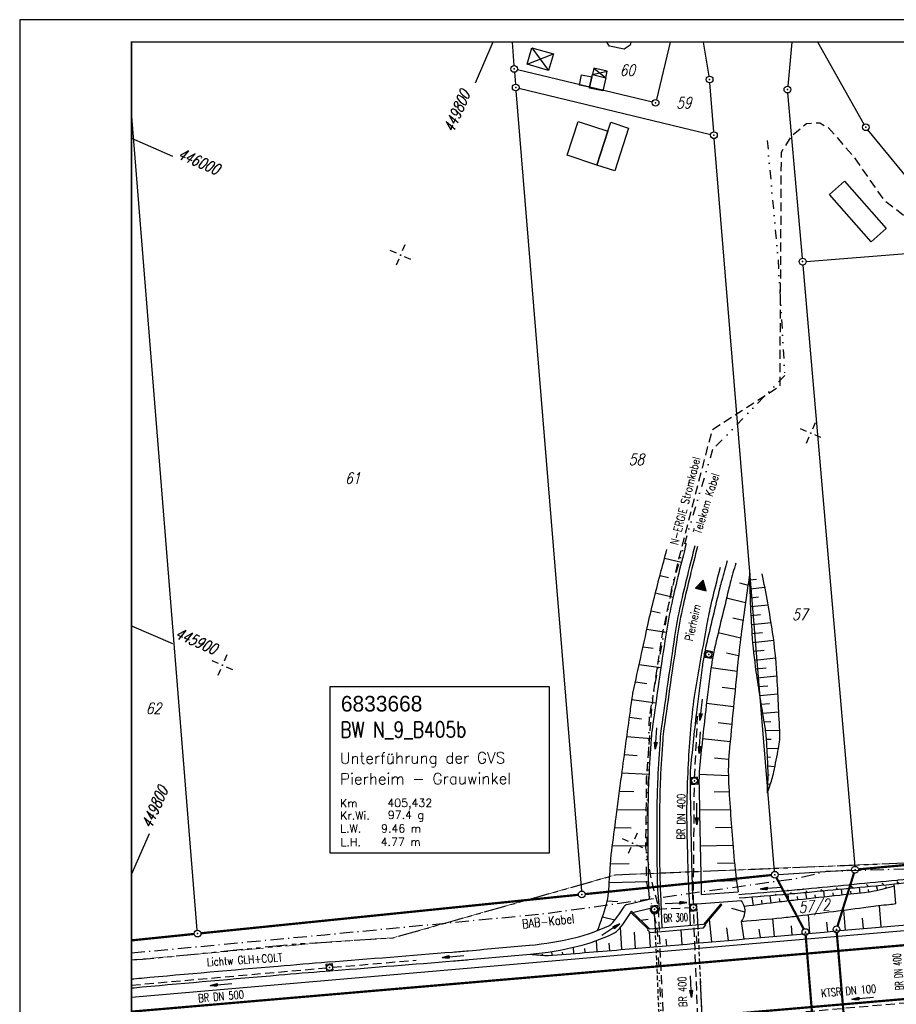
# Model space of a CAD drawing. Extents: x 0 to 1135, y 0 to 420.
# Tile 11 of 84: x 0 to 196, y 200 to 420. Entities that reach past the tile are written whole.
import ezdxf
from ezdxf.enums import TextEntityAlignment as Align

# ---------------------------------------------------------------- set-up
doc = ezdxf.new("R2010")
doc.units = 0
doc.header["$LTSCALE"] = 2
doc.header["$MEASUREMENT"] = 0
for name, pattern in [('AUSGEZOGEN', [0]), ('BAB-FM2', [2.6, 1.5, -0.5, 0.1, -0.5]), ('GESTRICH-X2', [1.5, 1, -0.5]), ('GESTRICHELT', [0.75, 0.5, -0.25]), ('GETRENNTX3', [3.25, 1, -0.75, 0, -0.75, 0, -0.75]), ('PHANTOMX2', [5, 2.5, -0.5, 0.5, -0.5, 0.5, -0.5])]:
    doc.linetypes.add(name, pattern=pattern)
doc.layers.get('0').update_dxf_attribs({"color": 8, "linetype": 'AUSGEZOGEN'})
for name, color, linetype in [('BAB_FM', 8, 'BAB-FM2'), ('BAUWOTOP', 250, 'AUSGEZOGEN'), ('BAUWUTOP', 250, 'GESTRICHELT'), ('BOESCHG', 8, 'AUSGEZOGEN'), ('BW-SCHRIFT', 8, 'AUSGEZOGEN'), ('DURCHL', 200, 'GESTRICH-X2'), ('FBRTOP', 8, 'AUSGEZOGEN'), ('FLSTNR', 8, 'AUSGEZOGEN'), ('GEBAEUDE', 8, 'AUSGEZOGEN'), ('GRENZL', 8, 'AUSGEZOGEN'), ('GRENZL-BAB', 7, 'AUSGEZOGEN'), ('GRENZP', 8, 'AUSGEZOGEN'), ('GRENZP-BAB', 7, 'AUSGEZOGEN'), ('KANAL', 200, 'GESTRICH-X2'), ('Lichtwellenleiter COLT', 8, 'PHANTOMX2'), ('Lichtwellenleiter GLH', 8, 'PHANTOMX2'), ('MULDE', 8, 'AUSGEZOGEN'), ('NETZ', 250, 'AUSGEZOGEN'), ('PFEIL', 200, 'CONTINUOUS'), ('PFEILTOP', 8, 'AUSGEZOGEN'), ('RAHMEN', 250, 'AUSGEZOGEN'), ('Rinne', 200, 'CONTINUOUS'), ('SCHRIFT', 8, 'AUSGEZOGEN'), ('SCHSYMBOL', 200, 'AUSGEZOGEN'), ('STRASSE', 8, 'AUSGEZOGEN'), ('STROMLTG', 8, 'AUSGEZOGEN'), ('Telekom', 8, 'GETRENNTX3'), ('TEXTO', 200, 'CONTINUOUS')]:
    doc.layers.add(name, color=color, linetype=linetype)
doc.styles.add('ROMANS', font='romans.shx', dxfattribs={"width": 0.8})
doc.styles.add('UNIR-O', font='unir_o.shx')

# ---------------------------------------------------------------- blocks, each defined once
blk = doc.blocks.new('IKR')
at = {"color": 0}
for p, q in [((0, 1), (0, 2.5)), ((-2.5, 0), (-1, 0)), ((1, 0), (2.5, 0)), ((0, -2.5), (0, -1))]:
    blk.add_line(p, q, dxfattribs=at)
blk.add_circle((0, 0), 0.05, dxfattribs=at)
blk.add_point((0, 0), dxfattribs=at)
blk = doc.blocks.new('*U40', base_point=(445965.18, 449698.08))
at = {"layer": 'BOESCHG'}
for p, q in [((445965.18, 449698.08), (445964.44, 449699.38)), ((445960.94, 449693.41), (445959, 449696.8)), ((445961.71, 449696.1), (445960.8, 449697.68)), ((445964.26, 449695.66), (445962.62, 449698.54)), ((445957.58, 449691.23), (445955.42, 449695.02)), ((445958.23, 449694.12), (445957.2, 449695.92)), ((445951.28, 449690.16), (445950.11, 449692.21)), ((445954.17, 449689.11), (445951.87, 449693.18)), ((445954.76, 449692.14), (445953.63, 449694.11)), ((445947.8, 449688.19), (445946.67, 449690.19)), ((445950.7, 449687.13), (445948.38, 449691.22)), ((445944.3, 449686.24), (445943.29, 449688.08)), ((445947.14, 449685.27), (445944.98, 449689.14)), ((445940.79, 449684.33), (445939.92, 449685.95)), ((445943.53, 449683.47), (445941.61, 449687.02)), ((445937.24, 449682.48), (445936.58, 449683.79)), ((445939.93, 449681.69), (445938.25, 449684.87)), ((445933.61, 449680.81), (445933.19, 449681.77)), ((445936.21, 449679.87), (445934.94, 449682.75)), ((445928.36, 449677.63), (445927.85, 449679.12)), ((445929.89, 449679.35), (445929.65, 449679.99)), ((445932.38, 449678.52), (445931.43, 449680.87)), ((445924.34, 449677), (445924.17, 449677.52)), ((445926.11, 449678.03), (445926.03, 449678.26))]:
    blk.add_line(p, q, dxfattribs=at)
blk = doc.blocks.new('RPFEIL')
at = {"color": 0}
for p, q in [((0, 0), (-1.25, -2.17)), ((-1.25, -2.17), (1.25, -2.17)), ((-1.15, -2.17), (-1.15, -1.99)), ((-1.05, -2.17), (-1.05, -1.82)), ((-0.95, -2.17), (-0.95, -1.65)), ((-0.85, -2.17), (-0.85, -1.47)), ((-0.75, -2.17), (-0.75, -1.3)), ((-0.65, -2.17), (-0.65, -1.13)), ((-0.55, -2.17), (-0.55, -0.95)), ((-0.45, -2.17), (-0.45, -0.78)), ((-0.35, -2.17), (-0.35, -0.61)), ((-0.25, -2.17), (-0.25, -0.43)), ((-0.15, -2.17), (-0.15, -0.26)), ((-0.05, -2.17), (-0.05, -0.09)), ((1.25, -2.17), (0, 0)), ((0.05, -2.17), (0.05, -0.09)), ((0.15, -2.17), (0.15, -0.26)), ((0.25, -2.17), (0.25, -0.43)), ((0.35, -2.17), (0.35, -0.61)), ((0.45, -2.17), (0.45, -0.78)), ((0.55, -2.17), (0.55, -0.95)), ((0.65, -2.17), (0.65, -1.13)), ((0.75, -2.17), (0.75, -1.3)), ((0.85, -2.17), (0.85, -1.47)), ((0.95, -2.17), (0.95, -1.65)), ((1.05, -2.17), (1.05, -1.82)), ((1.15, -2.17), (1.15, -1.99))]:
    blk.add_line(p, q, dxfattribs=at)
blk = doc.blocks.new('GST')
at = {"color": 0}
blk.add_circle((0, 0), 0.75, dxfattribs=at)
blk.add_point((0, 0), dxfattribs=at)
blk = doc.blocks.new('20')
blk.add_lwpolyline([(-0.75, -0.75), (0.75, -0.75), (0.75, 0.75), (-0.75, 0.75)], close=True)
blk.add_circle((0, 0), 0.676)
blk.add_point((0, 0))
blk = doc.blocks.new('PFEIL2')
at = {"color": 0}
for p, q in [((0.88, 0), (-2.4, -0.01)), ((0.88, -0.27), (0.88, 0.28)), ((0.88, 0.28), (2.43, 0.01)), ((0.91, 0.27), (0.88, 0.26)), ((0.97, 0.26), (0.88, 0.25)), ((1.02, 0.25), (0.88, 0.23)), ((1.07, 0.24), (0.88, 0.21)), ((1.13, 0.23), (0.88, 0.19)), ((1.18, 0.22), (0.88, 0.17)), ((1.24, 0.21), (0.88, 0.15)), ((1.29, 0.21), (0.88, 0.14)), ((1.34, 0.2), (0.88, 0.12)), ((1.4, 0.19), (0.88, 0.1)), ((1.45, 0.18), (0.88, 0.08)), ((1.51, 0.17), (0.88, 0.06)), ((1.56, 0.16), (0.88, 0.04)), ((1.61, 0.15), (0.88, 0.02)), ((1.67, 0.14), (0.88, 0.01)), ((1.72, 0.13), (0.88, -0.01)), ((1.78, 0.12), (0.88, -0.03)), ((1.83, 0.11), (0.88, -0.05)), ((1.88, 0.1), (0.88, -0.07)), ((1.94, 0.09), (0.88, -0.09)), ((2.05, 0.08), (0.88, -0.12)), ((1.99, 0.08), (0.88, -0.11)), ((2.1, 0.07), (0.88, -0.14)), ((2.15, 0.06), (0.88, -0.16)), ((2.21, 0.05), (0.88, -0.18)), ((2.26, 0.04), (0.88, -0.2)), ((2.32, 0.03), (0.88, -0.22)), ((2.37, 0.02), (0.88, -0.23)), ((2.42, 0.01), (0.88, -0.25)), ((2.43, 0.01), (0.88, -0.27))]:
    blk.add_line(p, q, dxfattribs=at)

msp = doc.modelspace()

# ---------------------------------------------------------------- hatches: boundary and pattern name
at = {"layer": 'Rinne'}
h = msp.add_hatch(dxfattribs=at)
h.set_pattern_fill('ANSI31', color=256, scale=20, style=0)
h.set_pattern_definition([(318.997, (453.7312, 212.0784), (1.640247, 1.886688), [])])
edge = h.paths.add_edge_path()
edge.add_arc((-2.09, 2292.83), 2075.65, 274.50406, 274.81263)
edge.add_arc((135.36, 660.33), 437.37, 274.8126, 275.4848)
edge.add_arc((-18710.24, 196923.72), 197603.49, 275.4848391, 275.4903897)
edge.add_arc((189.13, 300.56), 74.11, 275.4904, 275.777)
edge.add_arc((-234.08, 4483.66), 4278.57, 275.77701, 276.00765)
edge.add_arc((570.98, -3166.16), 3413.51, 95.74944, 96.00765, ccw=False)
edge.add_arc((384.19, -1310.97), 1548.93, 95.73183, 95.74944, ccw=False)
edge.add_line((229.5, 230.22), (268.31, 234.11))
edge.add_arc((995.36, -7009.55), 7280.06, 95.689715, 95.731628, ccw=False)
edge.add_arc((6304.93, -60301.35), 60835.71, 95.675217, 95.6897159, ccw=False)
edge.add_arc((-2.1, 2292.88), 2074.9, 274.50404, 274.81263)
edge.add_arc((135.3, 661.02), 437.26, 274.8126, 275.4848)
edge.add_arc((-18704.53, 196864.23), 197542.92, 275.4848396, 275.4903898)
edge.add_arc((189.05, 301.33), 74.08, 275.4904, 275.777)
edge.add_arc((-234.03, 4483.24), 4277.34, 275.77699, 276.00767)
edge.add_arc((570.89, -3165.24), 3413.38, 95.74944, 96.00767, ccw=False)
edge.add_arc((383.82, -1307.24), 1545.99, 95.7318, 95.74944, ccw=False)
edge.add_line((229.42, 231.01), (268.23, 234.91))
edge.add_arc((995.29, -7008.78), 7280.09, 95.689714, 95.731628, ccw=False)
edge.add_arc((6304.87, -60300.73), 60835.89, 95.6752178, 95.6897171, ccw=False)

# ---------------------------------------------------------------- linework, layer by layer
at = {"layer": 'BAB_FM', "flags": 128}
msp.add_lwpolyline([(25, 211.31), (68.23, 215.37), (118, 220.16), (173.53, 227.95), (180.42, 229.55), (217.46, 230.73), (267.21, 235.71), (317.05, 239.99), (366.96, 243.12), (416.94, 245.45), (467.15, 248.67), (518.14, 251.63), (568.28, 254.27), (616.88, 255.84)], dxfattribs=at)
at = {"layer": 'BAUWOTOP'}
for p, q in [((136.8, 220.61), (136.61, 220.39)), ((136.61, 220.39), (140.53, 216.6)), ((140.93, 216.64), (136.8, 220.61)), ((156.81, 222.26), (152.88, 217.66)), ((153.29, 217.68), (157.03, 222.05)), ((157.03, 222.05), (156.81, 222.26)), ((140.53, 216.6), (140.4, 216.46)), ((140.4, 216.46), (140.98, 215.88)), ((152.88, 217.66), (140.93, 216.64)), ((140.98, 215.88), (152.92, 216.91)), ((152.92, 216.91), (153.44, 217.57)), ((153.44, 217.57), (153.29, 217.68))]:
    msp.add_line(p, q, dxfattribs=at)
at = {"layer": 'BAUWUTOP'}
for p, q in [((144.12, 172.25), (142.15, 216.72)), ((151.64, 217.55), (153.6, 173.07))]:
    msp.add_line(p, q, dxfattribs=at)
at = {"layer": 'BOESCHG'}
for p, q in [((148.99, 302.54), (148.99, 302.53)), ((144.22, 299.61), (147.99, 298.66)), ((143.19, 295.7), (145.11, 295.24)), ((160.96, 294.08), (162.87, 293.56)), ((142.17, 291.79), (146.11, 290.88)), ((158.08, 290.72), (162.31, 289.7)), ((141.19, 287.78), (143.23, 287.38)), ((159.45, 286.27), (161.76, 285.72)), ((140.27, 283.71), (144.57, 283.04)), ((156.22, 282.93), (161.23, 281.75)), ((139.4, 279.76), (141.69, 279.42)), ((158.04, 278.43), (160.77, 277.83)), ((138.54, 275.83), (143.4, 275.12)), ((154.62, 275.1), (160.41, 274.3)), ((137.68, 271.91), (140.25, 271.54)), ((157.06, 270.76), (160.02, 270.38)), ((136.92, 267.97), (142.25, 267.21)), ((153.6, 267.17), (159.63, 266.43)), ((136.37, 264), (139.03, 263.62)), ((156.19, 262.84), (159.25, 262.49)), ((135.78, 259.69), (141.21, 259.28)), ((152.7, 259.22), (158.87, 258.56)), ((135.24, 255.64), (138.09, 255.46)), ((155.41, 254.93), (158.53, 254.61)), ((134.69, 251.58), (140.72, 251.29)), ((151.93, 251.25), (158.48, 250.96)), ((134.14, 247.48), (137.35, 247.38)), ((155.3, 247.31), (158.65, 247.37)), ((133.6, 243.35), (140.49, 243.29)), ((152.02, 243.26), (158.9, 243.38)), ((133.06, 239.31), (136.77, 239.3)), ((155.63, 239.32), (159.17, 239.39)), ((132.54, 235.27), (140.48, 235.29)), ((152.17, 235.26), (159.49, 235.41)), ((132.12, 231.22), (136.31, 231.26)), ((156.05, 231.35), (159.85, 231.44)), ((131.85, 227.04), (140.57, 227.3)), ((152.36, 227.26), (160.29, 227.46)), ((175.76, 224.83), (175.92, 223.36)), ((179.74, 225.21), (179.89, 223.79)), ((181.81, 224.7), (181.88, 224)), ((183.72, 225.59), (183.87, 224.21)), ((185.79, 225.1), (185.86, 224.43)), ((187.7, 225.97), (187.85, 224.65)), ((189.75, 225.51), (189.83, 224.87)), ((191.54, 226.34), (191.8, 225.25)), ((193.64, 226.12), (193.74, 225.72)), ((131.38, 222.92), (133.74, 222.76)), ((163.76, 223.82), (164, 221.92)), ((165.87, 223.08), (165.99, 222.18)), ((167.76, 224.14), (167.97, 222.43)), ((169.85, 223.49), (169.95, 222.68)), ((171.76, 224.47), (171.94, 222.92)), ((173.84, 223.89), (173.93, 223.14)), ((177.83, 224.3), (177.9, 223.58)), ((151.64, 217.55), (151.56, 220.52)), ((162.14, 220.4), (159.22, 221.24)), ((184.7, 216.4), (184.31, 220.88)), ((192.67, 217.1), (192.25, 221.91)), ((130.33, 219.37), (133.12, 218.69)), ((138.89, 218.6), (140.54, 218.86)), ((142.15, 216.72), (141.94, 220.04)), ((154.77, 213.77), (154.24, 218.79)), ((161.37, 218.35), (161.97, 214.4)), ((168.76, 214.99), (168.41, 218.98)), ((176.73, 215.7), (176.37, 219.86)), ((180.72, 216.05), (180.53, 218.21)), ((188.69, 216.75), (188.48, 219.08)), ((134.67, 212.05), (134.36, 217.03)), ((137.71, 212.31), (137.52, 215.93)), ((141.05, 212.59), (140.81, 216.06)), ((148.16, 213.2), (147.89, 216.48)), ((158.5, 214.1), (158.15, 216.93)), ((165.65, 214.72), (165.37, 216.6)), ((172.75, 215.35), (172.57, 217.36)), ((129.12, 211.59), (129.01, 214.08)), ((144.69, 212.9), (144.56, 214.38)), ((151.49, 213.49), (151.37, 215.1)), ((119.09, 210.78), (118.97, 211.62)), ((121.43, 210.96), (121.37, 211.48)), ((123.95, 211.16), (123.81, 212.56)), ((126.42, 211.36), (126.4, 212.31)), ((131.95, 211.82), (131.8, 213.51)), ((116.98, 210.78), (116.95, 211.05))]:
    msp.add_line(p, q, dxfattribs=at)
for points in [[(129.2, 216.28, 0.026348), (131.2, 222.2, 0.046237), (131.66, 224.72, 0.009173), (132.11, 231.06, -0.0191), (132.39, 234.1, -0.000589), (133.38, 241.69, -0.00048), (134.62, 251.01, -0.000753), (136.56, 265.38, -0.002831), (137.1, 269.19, -0.016843), (137.2, 269.72, -0.000576), (140.54, 284.94, -0.00777), (141.94, 290.86, -0.004294), (144.73, 301.5)], [(163.26, 296.19, 0.004509), (161.43, 283.35, 0.008144), (160.6, 276.21, 0.001311), (158.64, 256.09, 0.014024), (158.51, 254.2, 0.022816), (158.54, 249.3, 0.007751), (159.53, 234.93, 0.00986), (160.36, 226.85, 0.017963), (160.66, 224.98, 0.098)], [(114.16, 211.02, 0.003251), (117.85, 210.71, 0.039202), (118.16, 210.71, 0.001578), (134.45, 212.03, 0.000869), (164.02, 214.58, 0.000039), (206.31, 218.3, -0.000103), (222.42, 219.72, -0.000322), (279.4, 224.68, -0.000247), (353.66, 231.06, -0.001445), (396.85, 234.62, -0.002266), (424.41, 236.69, -0.002037), (426.74, 236.84, -0.000071), (484.34, 240.42, -0.001602)], [(161.31, 223.02, 0.00426), (161.34, 222.98, -0.07342), (162.02, 221.67, -0.131732), (162.12, 220.23, -0.092615), (161.37, 218.35)], [(161.37, 218.35, 0.002883), (170.43, 219.17, 0.007005), (174.15, 219.59, 0.001999), (189.75, 221.6, -0.006731), (194.39, 222.15, -0.000892), (195.96, 222.32, 0.008737)]]:
    msp.add_lwpolyline(points, format="xyb", dxfattribs=at)
at = {"layer": 'BOESCHG', "flags": 128}
for points in [[(167.2, 247.04, 0.008549), (167.37, 250.43, 0.018491), (167.36, 252, 0.002675), (167.1, 257.5, 0.008091), (166.98, 259.32, 0.021153), (166.56, 262.6, -0.005977), (164.73, 274.19, -0.019686), (163.82, 282.7, -0.012487), (163.26, 296.19)], [(167.2, 247.04, 0.011528), (168.21, 250.1, 0.021471), (168.64, 251.78, 0.007033), (169.68, 257.05, 0.019678), (169.96, 258.95, 0.036517), (169.99, 260.18, 0.003304), (169.32, 273.75, 0.022659), (168.37, 282.96, 0.015685), (166, 296.11)], [(195.63, 226.2, -0.007992), (191.06, 225.08, -0.027717), (189.72, 224.85, -0.001838), (183.4, 224.17, 0.001238), (174.02, 223.15, 0.003319), (170.02, 222.69, 0.001656), (162.02, 221.67)]]:
    msp.add_lwpolyline(points, format="xyb", dxfattribs=at)
at = {"layer": 'BW-SCHRIFT'}
msp.add_lwpolyline([(69.35, 233.69), (118.51, 233.69), (118.51, 270.78), (69.35, 270.78)], close=True, dxfattribs=at)
at = {"layer": 'FBRTOP', "const_width": 0.5}
for points in [[(88.01, 187.53, 0), (104.84, 188.97, 0), (166.44, 194.27, -0.000002), (228.71, 199.62, 0.000002), (290.98, 204.97, 0.000001), (321.65, 207.61, 0.000001), (340.8, 209.25, 0.000002), (353.25, 210.32, -0.000001), (365.71, 211.39, -0.000007), (378.16, 212.46, 0.000001), (390.61, 213.53, 0.000044), (401.77, 214.49, -0.000046), (412.94, 215.45, -0.000156)], [(87.67, 191.51, 0), (104.5, 192.96, 0), (166.1, 198.25, -0.000002), (228.37, 203.61, 0.000002), (290.64, 208.96, 0.000001), (321.31, 211.59, 0.000001), (340.45, 213.24, 0.000002), (352.91, 214.31, -0.000001), (365.36, 215.38, -0.000007), (377.82, 216.45, 0.000001), (390.27, 217.52, 0.000044), (401.43, 218.48, -0.000045), (412.59, 219.44, -0.000156)]]:
    msp.add_lwpolyline(points, format="xyb", dxfattribs=at)
at = {"layer": 'FBRTOP'}
msp.add_lwpolyline([(25, 201.43), (164.79, 213.45), (289.33, 224.15), (339.15, 228.43), (364.06, 230.57), (388.96, 232.71)], dxfattribs=at)
at = {"layer": 'FBRTOP', "const_width": 0.5}
msp.add_lwpolyline([(25, 198.17), (165.07, 210.21), (289.61, 220.91), (339.43, 225.19), (364.34, 227.33), (389.24, 229.48)], dxfattribs=at)
at = {"layer": 'GEBAEUDE'}
for p, q in [((131.92, 414.1), (131.33, 415)), ((135.16, 413.4), (131.92, 414.1)), ((136.51, 414.28), (135.16, 413.4)), ((136.66, 415), (136.51, 414.28)), ((113.47, 410.05), (114.52, 413.71)), ((113.47, 410.05), (119.34, 412.33)), ((114.52, 413.71), (119.34, 412.33)), ((114.52, 413.71), (118.29, 408.66)), ((119.34, 412.33), (118.29, 408.66)), ((118.29, 408.66), (113.47, 410.05)), ((125.15, 405.39), (125.65, 407.7)), ((125.65, 407.7), (127.94, 407.21)), ((127.94, 407.21), (128.06, 407.71)), ((128.39, 409.18), (128.06, 407.71)), ((128.06, 407.71), (131.36, 408.5)), ((128.06, 407.71), (131.05, 407.03)), ((128.06, 407.71), (131.05, 407.03)), ((131.36, 408.5), (128.39, 409.18)), ((128.39, 409.18), (131.05, 407.03)), ((131.05, 407.03), (131.36, 408.5)), ((127.44, 404.92), (125.15, 405.39)), ((127.44, 404.92), (127.94, 407.21)), ((127.94, 407.21), (127.44, 404.92)), ((131.05, 407.03), (130.38, 404.06)), ((127.4, 404.72), (127.44, 404.92)), ((130.38, 404.06), (127.4, 404.72)), ((122.42, 389.68), (124.86, 397.26)), ((124.86, 397.26), (131.52, 395.08)), ((131.52, 395.08), (132.17, 397.07)), ((132.17, 397.07), (136.16, 395.74)), ((129.08, 387.5), (131.52, 395.08)), ((131.52, 395.08), (129.08, 387.5)), ((136.16, 395.74), (133.08, 386.19)), ((129.08, 387.5), (122.42, 389.68)), ((133.08, 386.19), (129.08, 387.5)), ((181.06, 380.87), (184.47, 383.88)), ((184.47, 383.88), (193.79, 373.29)), ((190.38, 370.3), (181.06, 380.87)), ((193.79, 373.29), (190.38, 370.3))]:
    msp.add_line(p, q, dxfattribs=at)
at = {"layer": 'GRENZL'}
for p, q in [((110.12, 415), (110.53, 409.74)), ((145.47, 415), (142.38, 402.12)), ((154.17, 407.37), (152.91, 415)), ((172.67, 415), (171.75, 405.12)), ((188.86, 396.59), (178.52, 415)), ((110.65, 408.24), (110.86, 405.57)), ((141.48, 401.57), (111.32, 408.82)), ((155.21, 394.9), (154.35, 405.88)), ((110.98, 404.08), (125.63, 225.12)), ((111.65, 404.65), (154.53, 394.33)), ((175.02, 366.64), (171.75, 403.62)), ((39.72, 216.36), (25, 399.34)), ((201.77, 380.6), (189.7, 395.36)), ((168.82, 229.53), (155.33, 393.41)), ((175.84, 365.95), (449.73, 387.33)), ((175.15, 365.14), (186.73, 230.66)), ((169.63, 228.83), (186.05, 229.86))]:
    msp.add_line(p, q, dxfattribs=at)
at = {"layer": 'GRENZL-BAB', "const_width": 0.5}
for points in [[(187.54, 229.98), (327.16, 242.94)], [(186.58, 229.19), (182.88, 217.28)], [(126.44, 224.45), (168.13, 228.71)], [(175.34, 216.63), (169.23, 228.12)], [(40.53, 215.69), (124.94, 224.3)], [(182.72, 215.82), (185.75, 179.86)], [(25, 214.1), (39.04, 215.54)], [(178.72, 179.26), (175.76, 215.22)]]:
    msp.add_lwpolyline(points, dxfattribs=at)
at = {"layer": 'KANAL'}
for p, q in [((150.94, 250.47), (151.6, 264.27)), ((150.66, 222.24), (150.89, 249.06)), ((142.71, 221.1), (149.91, 221.45)), ((152.95, 163.95), (150.69, 220.73)), ((69.98, 208.09), (88.65, 209.67)), ((25, 204.09), (68.57, 207.97)), ((175.79, 198.19), (198.03, 200.15))]:
    msp.add_line(p, q, dxfattribs=at)
at = {"layer": 'Lichtwellenleiter COLT', "lineweight": 0, "flags": 128}
msp.add_lwpolyline([(222.36, 233.18), (211.41, 231.98), (133.26, 228.77), (97.99, 218.78), (83.51, 214.68), (70.68, 213.86), (29.2, 210.06), (25, 209.76)], dxfattribs=at)
at = {"layer": 'Lichtwellenleiter GLH', "flags": 128}
msp.add_lwpolyline([(25, 209.75), (27.44, 209.93), (30.38, 210.16), (61.38, 213.28), (83.51, 214.68), (97.99, 218.78), (133.26, 228.77), (211.41, 231.98), (224.15, 233.62), (245.05, 235.38), (280.91, 239.25), (325.81, 243.35), (362.74, 246.3), (404.9, 248.79), (442.48, 250.57), (489.29, 252.91), (544.77, 255.96), (550.28, 255.35), (606.34, 257.11), (607.52, 257.29), (610.67, 257.26), (620.78, 257.47), (641.22, 256.61), (649.51, 253.79), (658.48, 252.08), (702.32, 252.32), (737.75, 254.11), (758.5, 255.47), (769.89, 253.01), (788.73, 250.6), (851.12, 245.87), (891.88, 241.65), (928.32, 238.08), (947.85, 235.89), (950, 235.71)], dxfattribs=at)
at = {"layer": 'MULDE'}
for p, q in [((195.96, 222.32), (195.59, 226.73)), ((135.77, 222.09), (140.79, 223.3)), ((137.07, 220.35), (140.97, 221.29))]:
    msp.add_line(p, q, dxfattribs=at)
for points in [[(149.07, 302.84, 0.009557), (145.81, 289.53, 0.018333), (144.47, 282.37, 0.001947), (141.49, 261.83, 0.016332), (141.2, 259.2, 0.00739), (140.68, 250.44, 0.009422), (140.49, 243.51, 0.004297), (140.51, 230.77, 0.008947), (140.68, 224.53), (140.79, 223.3)], [(151, 302.33, 0.009557), (147.76, 289.09, 0.018333), (146.45, 282.08, 0.001947), (143.47, 261.55, 0.016332), (143.2, 259.05, 0.00739), (142.67, 250.34, 0.009422), (142.49, 243.5, 0.004297), (142.51, 230.79, 0.008881), (142.67, 224.67), (142.99, 221.14)], [(160.12, 298.45, 0.002347), (158.91, 294.07, 0.006516), (158.51, 292.5, 0.001548), (155.4, 279.46, 0.012287), (155.06, 277.86, 0.012134), (154.59, 274.9, 0.003901), (153.41, 265.54, 0.005723), (152.03, 252.58, 0.025944), (151.91, 249.81, 0.002174), (151.91, 249.48, 0.00008), (152.07, 240.31, 0.001274), (152.21, 233.42, 0.000778), (152.43, 224.36, 0.000868)], [(25, 205.48, 0.000038), (27.23, 205.68, -0.001086), (57.79, 208.36, -0.001824), (68.87, 209.27, 0.000723), (96.82, 211.5, 0.001772), (100.38, 211.8, 0.000464), (113.98, 213.01, 0.037934), (124.34, 214.75, 0.050341), (131.73, 217.38, 0.109736), (132.63, 218.08, 0.038024), (135.14, 221.64, 0.038024)], [(70.4, 207.38, 0.000687), (96.98, 209.5, 0.001772), (100.55, 209.81, 0.000464), (114.16, 211.02, 0.037934), (124.82, 212.8, 0.050341), (132.59, 215.57, 0.109736), (134.17, 216.8, 0.035258), (136.68, 220.32, 0.038024)], [(25, 203.47, 0.000041), (27.41, 203.69, -0.001086), (57.96, 206.37, -0.00172), (68.4, 207.23, 0.000723)]]:
    msp.add_lwpolyline(points, format="xyb", dxfattribs=at)
at = {"layer": 'MULDE', "flags": 128}
msp.add_lwpolyline([(158.19, 298.99, 0.002347), (156.98, 294.59, 0.006516), (156.57, 292.97, 0.001548), (153.45, 279.92, 0.012287), (153.1, 278.22, 0.012134), (152.61, 275.17, 0.003901), (151.42, 265.77, 0.005723), (150.03, 252.77, 0.025944), (149.91, 249.79, 0.002174), (149.91, 249.44, 0.00008), (150.07, 240.28, 0.001274), (150.21, 233.38, 0.000868), (150.46, 223.26, 0.000868)], format="xyb", dxfattribs=at)
at = {"layer": 'MULDE'}
for points in [[(152.43, 224.36), (160.66, 224.98)], [(151.53, 222.29), (161.31, 223.02)], [(140.97, 221.29), (141, 220.96)]]:
    msp.add_lwpolyline(points, dxfattribs=at)
for centre, radius, start, end in [((136.05, 221.06), 1.07, 105.0883, 147.5672), ((142, 221.04), 1, 184.5636, 5.8235)]:
    msp.add_arc(centre, radius, start, end, dxfattribs=at)
at = {"layer": 'NETZ'}
for p, q in [((105.83, 414.98), (101.85, 405.81)), ((25.02, 393.47), (34.19, 389.49)), ((25.02, 284.45), (34.19, 280.47)), ((25.02, 228.83), (29, 238))]:
    msp.add_line(p, q, dxfattribs=at)
at = {"layer": 'RAHMEN'}
for p, q in [((1135, 420), (0, 420)), ((0, 420), (0, 0))]:
    msp.add_line(p, q, dxfattribs=at)
at = {"layer": 'RAHMEN', "const_width": 0.35}
msp.add_lwpolyline([(25, 5), (1130, 5), (1130, 415), (25, 415), (25, 5)], dxfattribs=at)
at = {"layer": 'Rinne'}
for points in [[(160.85, 224.39, 0.001346), (171.98, 225.29, 0.002933), (177.09, 225.76, 0.000024), (196.14, 227.59, 0.001251), (196.51, 227.62, 0.001007), (213.64, 229.39, -0.001127), (228.94, 230.97, -0.000077), (229.42, 231.01, -0.000001), (268.23, 234.91, -0.000183), (273.53, 235.44, -0.000063), (288.85, 236.96)], [(160.91, 223.59, 0.001346), (172.05, 224.5, 0.002933), (177.16, 224.96, 0.000024), (196.22, 226.79, 0.001251), (196.59, 226.83, 0.001006), (213.72, 228.59, -0.001127), (229.02, 230.17, -0.000077), (229.5, 230.22, -0.000001), (268.31, 234.11, -0.000183), (273.61, 234.64, -0.000063), (288.93, 236.17)]]:
    msp.add_lwpolyline(points, format="xyb", dxfattribs=at)
at = {"layer": 'SCHRIFT'}
msp.add_line((152.19, 204.99), (152.63, 195.09), dxfattribs=at)
at = {"layer": 'STRASSE'}
for points in [[(151.59, 302.17, 0.009557), (148.35, 288.96, 0.018333), (147.04, 281.99, 0.001947), (144.07, 261.46, 0.016332), (143.8, 259, 0.00739), (143.28, 250.32, 0.009422), (143.1, 243.49, 0.004297), (143.11, 230.79, 0.008914), (143.28, 224.67), (143.63, 216.87)], [(150, 217.41), (149.69, 224.6, -0.003525), (149.44, 231.68, -0.002821), (149.23, 240.55, -0.010654), (149.25, 245.2, -0.0059), (149.55, 253.59, -0.010393), (150.09, 261.25, -0.010768), (150.91, 268.62, -0.00976), (151.19, 270.4, -0.001237), (153.66, 284.44, -0.012642), (154.56, 288.84, -0.006327), (156.7, 297.55)]]:
    msp.add_lwpolyline(points, format="xyb", dxfattribs=at)
at = {"layer": 'STROMLTG', "linetype": 'GESTRICH-X2', "flags": 128}
msp.add_lwpolyline([(146.12, 141.34), (145.58, 158.53), (144.32, 189.12), (142.8, 221.84), (141.33, 227.35), (140.01, 234.9), (140.2, 250.45), (141.64, 269.04), (143.8, 282.96), (147.5, 299.76), (154.91, 328.35), (170.03, 338.1), (170.2, 365.61), (170.34, 390.39), (172.77, 394.13), (175.96, 396.81), (178.93, 396.94), (180.88, 395.82), (186.6, 389.21), (193.23, 379.7), (198.5, 375.65), (201.88, 372.83), (204.98, 372.03), (215.74, 371.17), (216.07, 382.06), (218.69, 415)], dxfattribs=at)
at = {"layer": 'Telekom'}
for points in [[(167.17, 393.02), (169.58, 366.31), (171.1, 340.42), (154.96, 323.87), (145.8, 293.19), (140.76, 264.06), (140.07, 227.33), (141.32, 222.01)], [(141.82, 219.89), (142.51, 216.94), (145.75, 145.6), (145.83, 141.35)]]:
    msp.add_lwpolyline(points, dxfattribs=at)

# ---------------------------------------------------------------- block references
at = {"layer": 'BOESCHG', "rotation": 66.53305225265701}
msp.add_blockref('*U40', (164.78, 294.84), dxfattribs=at)
at = {"layer": 'GRENZP'}
for p in [(110.59, 408.99), (154.29, 406.63), (110.92, 404.83), (171.68, 404.37), (142.21, 401.39), (189.22, 395.94), (155.26, 394.15), (175.09, 365.89)]:
    msp.add_blockref('GST', p, dxfattribs=at)
at = {"layer": 'GRENZP-BAB'}
for p in [(168.88, 228.78), (186.8, 229.91), (125.69, 224.38), (39.78, 215.61), (175.7, 215.97), (182.65, 216.57)]:
    msp.add_blockref('GST', p, dxfattribs=at)
at = {"layer": 'NETZ', "rotation": 156.5331}
for p in [(85.16, 367.36), (176.89, 327.54), (45.34, 275.63), (137.07, 235.81)]:
    msp.add_blockref('IKR', p, dxfattribs=at)
at = {"layer": 'PFEIL'}
for p, rotation in [((152.1, 258.35), 265.7692271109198), ((151.43, 242.38), 269.5180522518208), ((146.73, 222.41), 2.718952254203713), ((150.12, 203.76), 272.2712522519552), ((45.04, 204.27), 185.0784522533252), ((188.52, 201.18), 185.0330522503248)]:
    msp.add_blockref('PFEIL2', p, dxfattribs=dict(at, rotation=rotation))
at = {"layer": 'PFEILTOP'}
for p, rotation in [((152.42, 265.66), 262.4475184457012), ((142.31, 259.25), 265.4542232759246), ((168.03, 225.83), 184.7362557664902), ((132.16, 216.47), 32.88633916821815), ((96.9, 210.5), 184.3787447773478)]:
    msp.add_blockref('PFEIL2', p, dxfattribs=dict(at, rotation=rotation))
at = {"layer": 'SCHRIFT', "rotation": 345.2281792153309}
msp.add_blockref('RPFEIL', (152.87, 294.67), dxfattribs=at)
at = {"layer": 'SCHSYMBOL'}
for p, rotation in [((154.08, 278.04), 80.78692605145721), ((150.9, 249.8), 4.911952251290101), ((141.95, 221.06), 4.911952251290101), ((150.66, 221.48), 4.911952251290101), ((69.3, 208.03), 4.911952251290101)]:
    msp.add_blockref('20', p, dxfattribs=dict(at, rotation=rotation))

# ---------------------------------------------------------------- texts
at = {"layer": 'BAB_FM', "style": 'ROMANS', "width": 0.8}
msp.add_text('BAB-Kabel', height=2, rotation=6.1119, dxfattribs=at).set_placement((112.46, 216.75))
at = {"layer": 'BW-SCHRIFT'}
for s, height, style, p in [('6833668', 3.5, 'UNIR-O', (71.83, 265.26)), ('Unterführung der GVS', 2.5, 'ROMANS', (71.61, 253.58)), ('Pierheim - Grauwinkel', 2.5, 'ROMANS', (71.64, 248.95)), ('Km', 1.8, 'ROMANS', (71.64, 243.86)), ('405,432', 1.8, 'ROMANS', (82.22, 243.94)), ('Kr.Wi.', 1.8, 'ROMANS', (71.66, 241.13)), ('97.4 g', 1.8, 'ROMANS', (82.33, 241.26)), ('L.W.   9.46 m', 1.8, 'ROMANS', (71.67, 238.2)), ('L.H.   4.77 m', 1.8, 'ROMANS', (71.76, 235.18))]:
    msp.add_text(s, height=height, rotation=0.1716, dxfattribs=dict(at, style=style)).set_placement(p)
at = {"layer": 'BW-SCHRIFT', "style": 'ROMANS', "width": 0.8}
msp.add_text('BW N_9_B405b', height=3.5, rotation=0.1716, dxfattribs=at).set_placement((71.7, 259.45))
at = {"layer": 'DURCHL', "style": 'ROMANS', "width": 0.6}
msp.add_text('BR DN 400', height=1.8, rotation=94.7209, dxfattribs=at).set_placement((197.36, 207.18), align=Align.CENTER)
at = {"layer": 'FLSTNR', "style": 'ROMANS', "oblique": 15, "width": 0.8}
for s, p in [('60', (134.17, 407.46)), ('59', (146.81, 400.16)), ('58', (136.19, 320.41)), ('61', (72.75, 316.21)), ('57', (172.73, 285.75)), ('62', (28.2, 264.74))]:
    msp.add_text(s, height=2.5, dxfattribs=at).set_placement(p)
msp.add_text('57/2', height=2.5, rotation=6.0411, dxfattribs=at).set_placement((174.27, 220.18))
at = {"layer": 'Lichtwellenleiter GLH', "style": 'ROMANS', "width": 0.8}
msp.add_text('Lichtw GLH+COLT', height=1.8, rotation=3.7203, dxfattribs=at).set_placement((41.91, 208.32))
at = {"layer": 'NETZ', "style": 'ROMANS', "oblique": 16.6, "width": 0.75}
for s, rotation, p in [('449800', 66.5331, (96.97, 394.57)), ('446000', 336.5331, (35.11, 389.09)), ('445900', 336.5331, (34.54, 281.84)), ('449800', 66.5331, (29.4, 238.92))]:
    msp.add_text(s, height=2.5, rotation=rotation, dxfattribs=at).set_placement(p)
at = {"layer": 'SCHRIFT', "style": 'ROMANS', "width": 0.8}
msp.add_text('Pierheim', height=1.8, rotation=77.2117, dxfattribs=at).set_placement((150.47, 280.9))
at = {"layer": 'STROMLTG', "style": 'ROMANS', "width": 0.8}
msp.add_text('N-ERGIE Stromkabel', height=1.8, rotation=75.5061, dxfattribs=at).set_placement((147.18, 302.4))
at = {"layer": 'Telekom', "style": 'ROMANS', "width": 0.8}
msp.add_text('Telekom Kabel', height=1.8, rotation=72.6456, dxfattribs=at).set_placement((152.3, 304.87))
at = {"layer": 'TEXTO', "style": 'ROMANS'}
for s, rotation, width, p in [('BR DN 400', 89.5181, 0.75, (148.81, 241.76)), ('BR 300', 2.719, 0.6, (146.76, 218.27)), ('BR 400', 92.2713, 0.75, (149.12, 202.64)), ('BR DN 500', 5.0785, 0.75, (45.11, 200.69)), ('KTSR DN 100', 5.0331, 0.75, (185.46, 201.91))]:
    msp.add_text(s, height=1.8, rotation=rotation, dxfattribs=dict(at, width=width)).set_placement(p, align=Align.CENTER)

doc.saveas('drawing.dxf')
